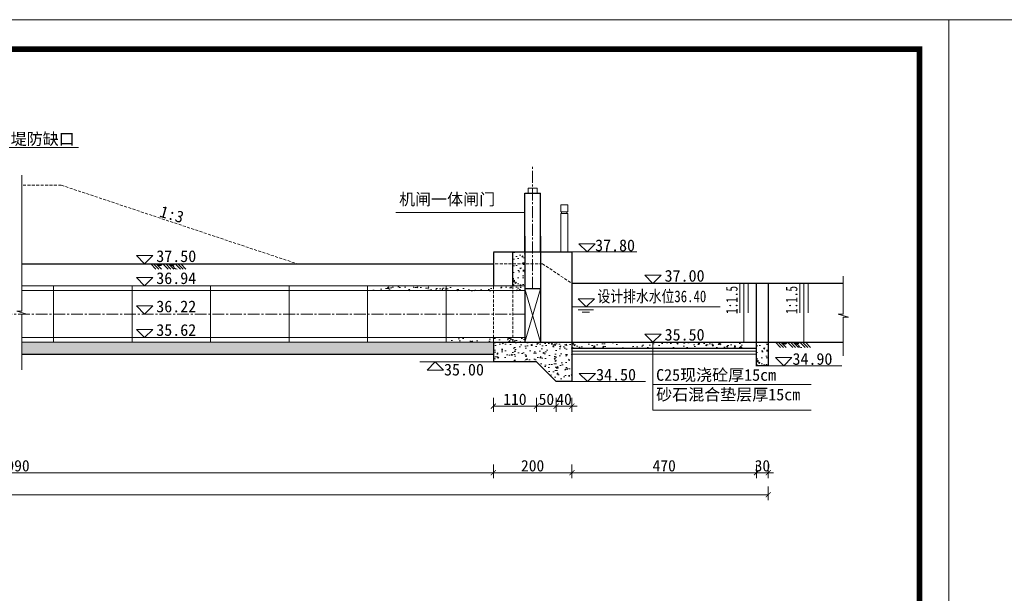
# Model space of a CAD drawing. Extents: x -27255 to 1448651, y 31034 to 8081248.
# Tile 125 of 198: x 583421 to 583672, y 3861651 to 3861797. Entities that reach past the tile are written whole.
import ezdxf

# ---------------------------------------------------------------- set-up
doc = ezdxf.new("R2010")
doc.units = 0
doc.header["$PDMODE"] = 32
doc.header["$PDSIZE"] = 0.2
doc.linetypes.add('CENTER2', pattern=[1.125, 0.75, -0.125, 0.125, -0.125])
doc.linetypes.add('HIDDEN', pattern=[0.375, 0.25, -0.125])
doc.layers.get('0').update_dxf_attribs({"linetype": 'CONTINUOUS'})
doc.layers.get('Defpoints').update_dxf_attribs({"linetype": 'CONTINUOUS'})
for name, color, linetype, lineweight in [('0.09折线', 6, 'CONTINUOUS', 9), ('0.09标注线', 3, 'CONTINUOUS', 9), ('0.13填充', 8, 'CONTINUOUS', 9), ('0.13文字', 3, 'CONTINUOUS', 13), ('0.30粗线', 7, 'CONTINUOUS', 30), ('0.30粗蓝', 4, 'CONTINUOUS', 30), ('图框', 7, 'CONTINUOUS', 20), ('地涵轮廓线', 130, 'CONTINUOUS', 35), ('细实线', 3, 'CONTINUOUS', 20), ('虚线', 251, 'HIDDEN', 15)]:
    doc.layers.add(name, color=color, linetype=linetype, lineweight=lineweight)
doc.styles.add('-仿宋_GB2312', font='FangSong_GB2312.ttf')
doc.styles.get("Standard").update_dxf_attribs({"font": 'rs.shx', "bigfont": 'hztxt.shx'})
doc.dimstyles.get("Standard").update_dxf_attribs({"dimtxt": 0.18, "dimasz": 0.18, "dimexe": 0.18, "dimexo": 0.0625, "dimgap": 0.09, "dimtad": 0, "dimtih": 1, "dimtoh": 1, "dimdec": 4, "dimzin": 0, "dimdsep": 46, "dimtxsty": 'Standard', "dimcen": 0.09, "dimadec": 0, "dimazin": 0, "dimtfac": 1, "dimtdec": 4, "dimtofl": 0, "dimtmove": 0, "dimatfit": 3, "dimfxl": 1, "dimtolj": 1, "dimtzin": 0, "dimarcsym": 0})
pattern_1 = [(50, (546665.112, 3873934.5744), (3.64369338, -0.3187817), [0.381, -4.191]), (355, (546665.112, 3873934.5744), (-0.70485652, 3.82113286), [0.3048, -3.3528]), (100.451, (546665.4158, 3873934.5478), (2.93885003, 3.50233376), [0.3238, -3.5618]), (46.1842, (546665.112, 3873935.5904), (5.4215808, -0.84084656), [0.5715, -6.2865]), (96.6356, (546665.564, 3873935.5203), (4.7480847, 4.9485111), [0.4857, -5.3427]), (351.184, (546665.112, 3873935.5904), (4.7480921, 4.94850236), [0.4572, -5.0292]), (21, (546665.62, 3873935.3364), (3.0322976, -2.04531037), [0.381, -4.191]), (326, (546665.62, 3873935.3364), (1.23604057, 3.68375932), [0.3048, -3.3528]), (71.4514, (546665.8728, 3873935.166), (4.2683298, 1.63845715), [0.3238, -3.5618]), (37.5, (546665.1121, 3873934.5744), (0.061772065, 1.691100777), [0, -3.31216, 0, -3.4036, 0, -3.3655]), (7.5, (546665.1121, 3873934.5744), (1.33639325, 2.0036115), [0, -1.94056, 0, -3.23596, 0, -1.2827]), (327.5, (546663.9793, 3873934.5744), (2.711811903, -0.11457488), [0, -1.27, 0, -3.9624, 0, -5.2578]), (317.5, (546663.4713, 3873934.5744), (2.96258363, 0.50852982), [0, -1.651, 0, -2.63144, 0, -3.7338])]
pattern_2 = [(50, (546665.1123, 3873934.474), (3.64369338, -0.3187817), [0.381, -4.191]), (355, (546665.1123, 3873934.474), (-0.70485652, 3.82113286), [0.3048, -3.3528]), (100.451, (546665.416, 3873934.4474), (2.93885003, 3.50233376), [0.3238, -3.5618]), (46.1842, (546665.1123, 3873935.49), (5.4215808, -0.84084656), [0.5715, -6.2865]), (96.6356, (546665.564, 3873935.42), (4.7480847, 4.9485111), [0.4857, -5.3427]), (351.184, (546665.1123, 3873935.49), (4.7480921, 4.94850236), [0.4572, -5.0292]), (21, (546665.6203, 3873935.236), (3.0322976, -2.04531037), [0.381, -4.191]), (326, (546665.6203, 3873935.236), (1.23604057, 3.68375932), [0.3048, -3.3528]), (71.4514, (546665.873, 3873935.0655), (4.2683298, 1.63845715), [0.3238, -3.5618]), (37.5, (546665.1123, 3873934.474), (0.061772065, 1.691100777), [0, -3.31216, 0, -3.4036, 0, -3.3655]), (7.5, (546665.1123, 3873934.474), (1.33639325, 2.0036115), [0, -1.94056, 0, -3.23596, 0, -1.2827]), (327.5, (546663.9794, 3873934.474), (2.711811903, -0.11457488), [0, -1.27, 0, -3.9624, 0, -5.2578]), (317.5, (546663.4714, 3873934.474), (2.96258363, 0.50852982), [0, -1.651, 0, -2.63144, 0, -3.7338])]
pattern_3 = [(50, (583545.9137, 3861714.6725), (2.7328, -0.2391), [0.2858, -3.1433]), (355, (583545.9137, 3861714.6725), (-0.5286, 2.8658), [0.2286, -2.5146]), (100.45, (583546.1415, 3861714.6525), (2.2041, 2.6268), [0.2429, -2.6713]), (46.18, (583545.9137, 3861715.4345), (4.0662, -0.6306), [0.4286, -4.7149]), (96.64, (583546.2526, 3861715.382), (3.561, 3.7114), [0.3643, -4.007]), (351.18, (583545.9137, 3861715.4345), (3.561, 3.7114), [0.343, -3.772]), (21, (583546.2947, 3861715.244), (2.2742, -1.534), [0.2858, -3.1433]), (326, (583546.2947, 3861715.244), (0.927, 2.7628), [0.2286, -2.5146]), (71.45, (583546.4842, 3861715.1161), (3.2012, 1.2288), [0.2429, -2.6713]), (37.5, (583545.9137, 3861714.6725), (0.04633, 1.26833), [0, -2.48412, 0, -2.5527, 0, -2.52413]), (7.5, (583545.9137, 3861714.6725), (1.0023, 1.5027), [0, -1.45542, 0, -2.42697, 0, -0.96203]), (327.5, (583545.0641, 3861714.6725), (2.03386, -0.08593), [0, -0.9525, 0, -2.9718, 0, -3.94335]), (317.5, (583544.6831, 3861714.6725), (2.22194, 0.3814), [0, -1.23825, 0, -1.97358, 0, -2.80035])]

# ---------------------------------------------------------------- blocks, each defined once
blk = doc.blocks.new('d4trtg')
at = {"lineweight": 0}
for p, q in [((653868.4, 3902577.3), (658071.2, 3902577.3)), ((658071.2, 3902577.3), (658071.2, 3899605.3))]:
    blk.add_line(p, q, dxfattribs=at)
at = {"lineweight": 0, "const_width": 10}
blk.add_lwpolyline([(654118.6, 3902527.3), (658021.2, 3902527.3), (658021.2, 3899655.4), (654118.6, 3899655.4)], close=True, dxfattribs=at)
blk = doc.blocks.new('_ARCHTICK')
at = {"color": 0, "linetype": 'ByBlock', "const_width": 0.15}
blk.add_lwpolyline([(-0.5, -0.5), (0.5, 0.5)], dxfattribs=at)
blk = doc.blocks.new('*D3691')
at = {"layer": '0.13文字', "color": 0, "lineweight": 9}
for p, q in [((583084.92, 3861677.74), (583084.92, 3861674.24)), ((583611.92, 3861677.74), (583611.92, 3861674.24)), ((583084.92, 3861675.64), (583611.92, 3861675.64))]:
    blk.add_line(p, q, dxfattribs=at)
at = {"layer": 'Defpoints', "color": 0, "lineweight": 13}
for p in [(583611.92, 3861708.47), (583084.92, 3861689.47), (583611.92, 3861675.64)]:
    blk.add_point(p, dxfattribs=at)
at = {"layer": '0.13文字', "color": 0, "lineweight": 9, "xscale": 1.3, "yscale": 1.3, "zscale": 1.3, "rotation": 180}
blk.add_blockref('_ARCHTICK', (583084.92, 3861675.64), dxfattribs=at)
at = {"layer": '0.13文字', "color": 0, "lineweight": 9, "xscale": 1.3, "yscale": 1.3, "zscale": 1.3}
blk.add_blockref('_ARCHTICK', (583611.92, 3861675.64), dxfattribs=at)
at = {"layer": '0.13文字', "color": 0, "lineweight": 13, "insert": (583348.42, 3861677.39), "char_height": 2.9, "attachment_point": 5, "style": '-仿宋_GB2312'}
blk.add_mtext('\\A1;6720', dxfattribs=at)
blk = doc.blocks.new('*D4317')
at = {"layer": '0.13文字', "color": 0, "lineweight": 9}
for p, q in [((583541.92, 3861700.3), (583541.92, 3861696.8)), ((583552.92, 3861700.3), (583552.92, 3861696.8)), ((583541.92, 3861698.2), (583552.92, 3861698.2))]:
    blk.add_line(p, q, dxfattribs=at)
at = {"layer": 'Defpoints', "color": 0, "lineweight": 13}
for p in [(583541.92, 3861709.47), (583552.92, 3861709.47), (583552.92, 3861698.2)]:
    blk.add_point(p, dxfattribs=at)
at = {"layer": '0.13文字', "color": 0, "lineweight": 9, "xscale": 1.3, "yscale": 1.3, "zscale": 1.3, "rotation": 180}
blk.add_blockref('_ARCHTICK', (583541.92, 3861698.2), dxfattribs=at)
at = {"layer": '0.13文字', "color": 0, "lineweight": 9, "xscale": 1.3, "yscale": 1.3, "zscale": 1.3}
blk.add_blockref('_ARCHTICK', (583552.92, 3861698.2), dxfattribs=at)
at = {"layer": '0.13文字', "color": 0, "lineweight": 13, "insert": (583547.42, 3861699.95), "char_height": 2.9, "attachment_point": 5, "style": '-仿宋_GB2312'}
blk.add_mtext('\\A1;110', dxfattribs=at)
blk = doc.blocks.new('*D4318')
at = {"layer": '0.13文字', "color": 0, "lineweight": 9}
for p, q in [((583552.92, 3861700.3), (583552.92, 3861696.8)), ((583557.92, 3861700.3), (583557.92, 3861696.8)), ((583552.92, 3861698.2), (583557.92, 3861698.2))]:
    blk.add_line(p, q, dxfattribs=at)
at = {"layer": 'Defpoints', "color": 0, "lineweight": 13}
for p in [(583552.92, 3861709.47), (583557.92, 3861704.47), (583557.92, 3861698.2)]:
    blk.add_point(p, dxfattribs=at)
at = {"layer": '0.13文字', "color": 0, "lineweight": 9, "xscale": 1.3, "yscale": 1.3, "zscale": 1.3, "rotation": 180}
blk.add_blockref('_ARCHTICK', (583552.92, 3861698.2), dxfattribs=at)
at = {"layer": '0.13文字', "color": 0, "lineweight": 9, "xscale": 1.3, "yscale": 1.3, "zscale": 1.3}
blk.add_blockref('_ARCHTICK', (583557.92, 3861698.2), dxfattribs=at)
at = {"layer": '0.13文字', "color": 0, "lineweight": 13, "insert": (583555.42, 3861699.95), "char_height": 2.9, "attachment_point": 5, "style": '-仿宋_GB2312'}
blk.add_mtext('\\A1;50', dxfattribs=at)
blk = doc.blocks.new('*D4319')
at = {"layer": '0.13文字', "color": 0, "lineweight": 9}
for p, q in [((583557.92, 3861700.3), (583557.92, 3861696.8)), ((583561.92, 3861700.3), (583561.92, 3861696.8)), ((583557.92, 3861698.2), (583556.62, 3861698.2)), ((583557.92, 3861698.2), (583561.92, 3861698.2)), ((583561.92, 3861698.2), (583563.22, 3861698.2))]:
    blk.add_line(p, q, dxfattribs=at)
at = {"layer": 'Defpoints', "color": 0, "lineweight": 13}
for p in [(583557.92, 3861704.47), (583561.92, 3861704.47), (583561.92, 3861698.2)]:
    blk.add_point(p, dxfattribs=at)
at = {"layer": '0.13文字', "color": 0, "lineweight": 9, "xscale": 1.3, "yscale": 1.3, "zscale": 1.3}
blk.add_blockref('_ARCHTICK', (583557.92, 3861698.2), dxfattribs=at)
at = {"layer": '0.13文字', "color": 0, "lineweight": 9, "xscale": 1.3, "yscale": 1.3, "zscale": 1.3, "rotation": 180}
blk.add_blockref('_ARCHTICK', (583561.92, 3861698.2), dxfattribs=at)
at = {"layer": '0.13文字', "color": 0, "lineweight": 13, "insert": (583559.92, 3861699.95), "char_height": 2.9, "attachment_point": 5, "style": '-仿宋_GB2312'}
blk.add_mtext('\\A1;40', dxfattribs=at)
blk = doc.blocks.new('*D4320')
at = {"layer": '0.13文字', "color": 0, "lineweight": 9}
for p, q in [((583297.92, 3861683.37), (583297.92, 3861679.87)), ((583541.92, 3861683.37), (583541.92, 3861679.87)), ((583297.92, 3861681.27), (583541.92, 3861681.27))]:
    blk.add_line(p, q, dxfattribs=at)
at = {"layer": 'Defpoints', "color": 0, "lineweight": 13}
for p in [(583297.92, 3861710.47), (583541.92, 3861709.47), (583541.92, 3861681.27)]:
    blk.add_point(p, dxfattribs=at)
at = {"layer": '0.13文字', "color": 0, "lineweight": 9, "xscale": 1.3, "yscale": 1.3, "zscale": 1.3, "rotation": 180}
blk.add_blockref('_ARCHTICK', (583297.92, 3861681.27), dxfattribs=at)
at = {"layer": '0.13文字', "color": 0, "lineweight": 9, "xscale": 1.3, "yscale": 1.3, "zscale": 1.3}
blk.add_blockref('_ARCHTICK', (583541.92, 3861681.27), dxfattribs=at)
at = {"layer": '0.13文字', "color": 0, "lineweight": 13, "insert": (583419.92, 3861683.02), "char_height": 2.9, "attachment_point": 5, "style": '-仿宋_GB2312'}
blk.add_mtext('\\A1;3990', dxfattribs=at)
blk = doc.blocks.new('*D4321')
at = {"layer": '0.13文字', "color": 0, "lineweight": 9}
for p, q in [((583541.92, 3861683.37), (583541.92, 3861679.87)), ((583561.92, 3861683.37), (583561.92, 3861679.87)), ((583541.92, 3861681.27), (583561.92, 3861681.27))]:
    blk.add_line(p, q, dxfattribs=at)
at = {"layer": 'Defpoints', "color": 0, "lineweight": 13}
for p in [(583541.92, 3861709.47), (583561.92, 3861704.47), (583561.92, 3861681.27)]:
    blk.add_point(p, dxfattribs=at)
at = {"layer": '0.13文字', "color": 0, "lineweight": 9, "xscale": 1.3, "yscale": 1.3, "zscale": 1.3, "rotation": 180}
blk.add_blockref('_ARCHTICK', (583541.92, 3861681.27), dxfattribs=at)
at = {"layer": '0.13文字', "color": 0, "lineweight": 9, "xscale": 1.3, "yscale": 1.3, "zscale": 1.3}
blk.add_blockref('_ARCHTICK', (583561.92, 3861681.27), dxfattribs=at)
at = {"layer": '0.13文字', "color": 0, "lineweight": 13, "insert": (583551.92, 3861683.02), "char_height": 2.9, "attachment_point": 5, "style": '-仿宋_GB2312'}
blk.add_mtext('\\A1;200', dxfattribs=at)
blk = doc.blocks.new('*D4322')
at = {"layer": '0.13文字', "color": 0, "lineweight": 9}
for p, q in [((583561.92, 3861683.37), (583561.92, 3861679.87)), ((583608.92, 3861683.37), (583608.92, 3861679.87)), ((583561.92, 3861681.27), (583608.92, 3861681.27))]:
    blk.add_line(p, q, dxfattribs=at)
at = {"layer": 'Defpoints', "color": 0, "lineweight": 13}
for p in [(583608.92, 3861708.47), (583561.92, 3861704.47), (583608.92, 3861681.27)]:
    blk.add_point(p, dxfattribs=at)
at = {"layer": '0.13文字', "color": 0, "lineweight": 9, "xscale": 1.3, "yscale": 1.3, "zscale": 1.3, "rotation": 180}
blk.add_blockref('_ARCHTICK', (583561.92, 3861681.27), dxfattribs=at)
at = {"layer": '0.13文字', "color": 0, "lineweight": 9, "xscale": 1.3, "yscale": 1.3, "zscale": 1.3}
blk.add_blockref('_ARCHTICK', (583608.92, 3861681.27), dxfattribs=at)
at = {"layer": '0.13文字', "color": 0, "lineweight": 13, "insert": (583585.42, 3861683.02), "char_height": 2.9, "attachment_point": 5, "style": '-仿宋_GB2312'}
blk.add_mtext('\\A1;470', dxfattribs=at)
blk = doc.blocks.new('*D4323')
at = {"layer": '0.13文字', "color": 0, "lineweight": 9}
for p, q in [((583608.92, 3861683.37), (583608.92, 3861679.87)), ((583611.92, 3861683.37), (583611.92, 3861679.87)), ((583608.92, 3861681.27), (583607.62, 3861681.27)), ((583608.92, 3861681.27), (583611.92, 3861681.27)), ((583611.92, 3861681.27), (583613.22, 3861681.27))]:
    blk.add_line(p, q, dxfattribs=at)
at = {"layer": 'Defpoints', "color": 0, "lineweight": 13}
for p in [(583608.92, 3861708.47), (583611.92, 3861708.47), (583611.92, 3861681.27)]:
    blk.add_point(p, dxfattribs=at)
at = {"layer": '0.13文字', "color": 0, "lineweight": 9, "xscale": 1.3, "yscale": 1.3, "zscale": 1.3}
blk.add_blockref('_ARCHTICK', (583608.92, 3861681.27), dxfattribs=at)
at = {"layer": '0.13文字', "color": 0, "lineweight": 9, "xscale": 1.3, "yscale": 1.3, "zscale": 1.3, "rotation": 180}
blk.add_blockref('_ARCHTICK', (583611.92, 3861681.27), dxfattribs=at)
at = {"layer": '0.13文字', "color": 0, "lineweight": 13, "insert": (583610.42, 3861683.02), "char_height": 2.9, "attachment_point": 5, "style": '-仿宋_GB2312'}
blk.add_mtext('\\A1;30', dxfattribs=at)

msp = doc.modelspace()

# ---------------------------------------------------------------- hatches: boundary and pattern name
at = {"layer": '0.13填充'}
h = msp.add_hatch(color=7, dxfattribs=at)
edge = h.paths.add_edge_path()
edge.add_ellipse((583457.08009, 3861734.61104), major_axis=(0, -0.73325), ratio=0.964264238, start_angle=-79.1227045, end_angle=79.1227045, ccw=False)
edge.add_line((583456.38574, 3861734.47267), (583457.77444, 3861734.47267))
h = msp.add_hatch(color=7, dxfattribs=at)
edge = h.paths.add_edge_path()
edge.add_ellipse((583460.19013, 3861734.61104), major_axis=(0, -0.73325), ratio=0.964264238, start_angle=-79.1227045, end_angle=79.1227045, ccw=False)
edge.add_line((583459.49579, 3861734.47267), (583460.88448, 3861734.47267))
h = msp.add_hatch(dxfattribs=at)
h.set_pattern_fill('AR-CONC', color=256, scale=0.02, style=0)
h.set_pattern_definition(pattern_2)
h.paths.add_polyline_path([(583531.21905, 3861727.57191), (583531.21905, 3861728.57191), (583511.21905, 3861728.57191), (583511.21905, 3861727.57191)])
h = msp.add_hatch(dxfattribs=at)
h.set_pattern_fill('AR-CONC', color=256, scale=0.02, style=0)
h.set_pattern_definition(pattern_2)
h.paths.add_polyline_path([(583546.21388, 3861727.57191), (583546.21388, 3861728.57191), (583531.21905, 3861728.57191), (583531.21905, 3861727.57191)])
h = msp.add_hatch(dxfattribs=at)
h.set_pattern_fill('AR-CONC', color=256, scale=0.015, style=0)
h.set_pattern_definition([(50, (583545.9139, 3861714.572), (2.73277, -0.2391), [0.28575, -3.14325]), (355, (583545.914, 3861714.572), (-0.52864, 2.86585), [0.2286, -2.5146]), (100.45, (583546.1416, 3861714.5522), (2.20414, 2.62675), [0.24285, -2.67135]), (46.184, (583545.914, 3861715.334), (4.0662, -0.6306), [0.4286, -4.7149]), (96.636, (583546.2527, 3861715.2815), (3.5611, 3.7114), [0.3643, -4.007]), (351.184, (583545.914, 3861715.334), (3.5611, 3.7114), [0.3429, -3.7719]), (21, (583546.2949, 3861715.1436), (2.27422, -1.534), [0.28575, -3.14325]), (326, (583546.295, 3861715.1436), (0.92703, 2.7628), [0.2286, -2.5146]), (71.451, (583546.4844, 3861715.0157), (3.20125, 1.22884), [0.24285, -2.67135]), (37.5, (583545.9139, 3861714.5721), (0.04633, 1.268326), [0, -2.48412, 0, -2.5527, 0, -2.52413]), (7.5, (583545.9139, 3861714.5721), (1.0023, 1.50271), [0, -1.45542, 0, -2.42697, 0, -0.96203]), (327.5, (583545.0643, 3861714.5721), (2.03386, -0.08593), [0, -0.9525, 0, -2.9718, 0, -3.94335]), (317.5, (583544.6833, 3861714.572), (2.22194, 0.3814), [0, -1.23825, 0, -1.97358, 0, -2.80035])])
h.paths.add_polyline_path([(583549.91893, 3861728.57191), (583545.91388, 3861728.57191), (583545.91388, 3861727.57191), (583549.91893, 3861727.57191)])
h = msp.add_hatch(dxfattribs=at)
h.set_pattern_fill('AR-CONC', color=256, scale=0.02, style=0)
h.set_pattern_definition(pattern_1)
h.paths.add_polyline_path([(583531.21889, 3861715.67229), (583531.21889, 3861714.67241), (583546.21373, 3861714.67246), (583546.21373, 3861715.67229)])
h = msp.add_hatch(dxfattribs=at)
h.set_pattern_fill('AR-CONC', color=256, scale=0.02, style=0)
h.set_pattern_definition(pattern_1)
h.paths.add_polyline_path([(583531.21889, 3861715.67229), (583531.21889, 3861714.67241), (583546.21373, 3861714.67246), (583546.21373, 3861715.67229)])
h = msp.add_hatch(dxfattribs=at)
h.set_pattern_fill('AR-CONC', color=256, scale=0.015, style=0)
h.set_pattern_definition(pattern_3)
h.paths.add_polyline_path([(583545.91373, 3861715.67229), (583545.91373, 3861714.47274), (583549.91878, 3861714.47275), (583549.91878, 3861715.67229)])
h = msp.add_hatch(dxfattribs=at)
h.set_pattern_fill('AR-CONC', color=256, scale=0.015, style=0)
h.set_pattern_definition(pattern_3)
h.paths.add_polyline_path([(583545.91373, 3861715.67229), (583545.91373, 3861714.47274), (583549.91878, 3861714.47275), (583549.91878, 3861715.67229)])
h = msp.add_hatch(color=7, dxfattribs=at)
edge = h.paths.add_edge_path()
edge.add_ellipse((583616.13605, 3861714.61148), major_axis=(0, -0.73325), ratio=0.964264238, start_angle=-79.1227045, end_angle=79.1227045, ccw=False)
edge.add_line((583615.4417, 3861714.47311), (583616.8304, 3861714.47311))
h = msp.add_hatch(color=7, dxfattribs=at)
edge = h.paths.add_edge_path()
edge.add_ellipse((583619.24609, 3861714.61148), major_axis=(0, -0.73325), ratio=0.964264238, start_angle=-79.1227045, end_angle=79.1227045, ccw=False)
edge.add_line((583618.55174, 3861714.47311), (583619.94044, 3861714.47311))
at = {"layer": '0.13文字', "lineweight": 13}
h = msp.add_hatch(dxfattribs=at)
h.set_pattern_fill('AR-CONC', color=256, scale=0.02, style=0)
h.set_pattern_definition([(50, (583546.919, 3861728.8706), (3.6437, -0.3188), [0.381, -4.191]), (355, (583546.919, 3861728.8706), (-0.7049, 3.8211), [0.3048, -3.3528]), (100.45, (583547.2226, 3861728.844), (2.9389, 3.5023), [0.3238, -3.5618]), (46.184, (583546.919, 3861729.8866), (5.4216, -0.8408), [0.5715, -6.2865]), (96.636, (583547.3707, 3861729.8165), (4.748, 4.9485), [0.4857, -5.3427]), (351.184, (583546.919, 3861729.8866), (4.748, 4.9485), [0.4572, -5.0292]), (21, (583547.427, 3861729.6326), (3.0323, -2.0453), [0.381, -4.191]), (326, (583547.427, 3861729.6326), (1.236, 3.6838), [0.3048, -3.3528]), (71.45, (583547.6796, 3861729.462), (4.2683, 1.6385), [0.3238, -3.5618]), (37.5, (583546.9189, 3861728.8706), (0.06177, 1.6911), [0, -3.31216, 0, -3.4036, 0, -3.3655]), (7.5, (583546.919, 3861728.8706), (1.3364, 2.0036), [0, -1.94056, 0, -3.23596, 0, -1.2827]), (327.5, (583545.7861, 3861728.8706), (2.71181, -0.11457), [0, -1.27, 0, -3.9624, 0, -5.2578]), (317.5, (583545.278, 3861728.8706), (2.9626, 0.50853), [0, -1.651, 0, -2.63144, 0, -3.7338])])
h.paths.add_polyline_path([(583546.91893, 3861728.87059), (583549.91886, 3861728.87057), (583549.91889, 3861734.47267), (583546.91893, 3861734.47267)])
h.paths.add_polyline_path([(583549.91889, 3861734.47267), (583549.91891, 3861737.47266), (583546.91893, 3861737.47266), (583546.91893, 3861734.47267)])
h = msp.add_hatch(dxfattribs=at)
h.set_pattern_fill('AR-CONC', color=256, scale=0.02, style=0)
h.set_pattern_definition([(50, (583421.859, 3861711.4726), (3.64369, -0.31878), [0.381, -4.191]), (355, (583421.859, 3861711.4726), (-0.70486, 3.82113), [0.3048, -3.3528]), (100.451, (583422.1626, 3861711.446), (2.93885, 3.50233), [0.3238, -3.5618]), (46.184, (583421.859, 3861712.4886), (5.42158, -0.84085), [0.5715, -6.2865]), (96.6356, (583422.311, 3861712.4186), (4.74808, 4.9485), [0.4857, -5.3427]), (351.184, (583421.859, 3861712.4886), (4.7481, 4.9485), [0.4572, -5.0292]), (21, (583422.367, 3861712.2346), (3.0323, -2.04531), [0.381, -4.191]), (326, (583422.367, 3861712.2346), (1.23604, 3.68376), [0.3048, -3.3528]), (71.4514, (583422.6196, 3861712.0642), (4.26833, 1.63846), [0.3238, -3.5618]), (37.5, (583421.859, 3861711.4726), (0.061772, 1.691101), [0, -3.31216, 0, -3.4036, 0, -3.3655]), (7.5, (583421.859, 3861711.4726), (1.336393, 2.003611), [0, -1.94056, 0, -3.23596, 0, -1.2827]), (327.5, (583420.7261, 3861711.4726), (2.711812, -0.114575), [0, -1.27, 0, -3.9624, 0, -5.2578]), (317.5, (583420.218, 3861711.4726), (2.962584, 0.50853), [0, -1.651, 0, -2.63144, 0, -3.7338])])
h.paths.add_polyline_path([(583541.91893, 3861714.47266), (583536.91893, 3861714.47267), (583421.85896, 3861714.47276), (583421.85896, 3861711.47275), (583541.91893, 3861711.47264)])
h = msp.add_hatch(dxfattribs=at)
h.set_pattern_fill('AR-CONC', color=256, scale=0.02, style=0)
h.set_pattern_definition([(50, (583536.919, 3861704.4723), (3.6437, -0.31878), [0.381, -4.191]), (355, (583536.919, 3861704.4723), (-0.70486, 3.82113), [0.3048, -3.3528]), (100.451, (583537.2226, 3861704.4457), (2.93885, 3.50233), [0.3238, -3.5618]), (46.184, (583536.919, 3861705.4883), (5.4216, -0.84085), [0.5715, -6.2865]), (96.636, (583537.3707, 3861705.418), (4.7481, 4.9485), [0.4857, -5.3427]), (351.184, (583536.919, 3861705.4883), (4.7481, 4.9485), [0.4572, -5.0292]), (21, (583537.427, 3861705.2343), (3.0323, -2.0453), [0.381, -4.191]), (326, (583537.427, 3861705.2343), (1.23604, 3.68376), [0.3048, -3.3528]), (71.451, (583537.6796, 3861705.064), (4.26833, 1.63846), [0.3238, -3.5618]), (37.5, (583536.9189, 3861704.4723), (0.06177, 1.6911), [0, -3.31216, 0, -3.4036, 0, -3.3655]), (7.5, (583536.919, 3861704.4723), (1.33639, 2.00361), [0, -1.94056, 0, -3.23596, 0, -1.2827]), (327.5, (583535.7861, 3861704.4723), (2.71181, -0.114575), [0, -1.27, 0, -3.9624, 0, -5.2578]), (317.5, (583535.278, 3861704.4723), (2.96258, 0.50853), [0, -1.651, 0, -2.63144, 0, -3.7338])])
h.paths.add_polyline_path([(583541.91893, 3861714.47266), (583541.91893, 3861709.47229), (583552.91878, 3861709.47229), (583557.91878, 3861704.47229), (583561.91893, 3861704.47229), (583561.91893, 3861714.47267), (583549.91893, 3861714.47267), (583549.91878, 3861714.47263)])
h = msp.add_hatch(dxfattribs=at)
h.set_pattern_fill('AR-CONC', color=256, scale=0.02, style=0)
h.set_pattern_definition([(50, (583561.919, 3861712.9727), (3.6437, -0.31878), [0.381, -4.191]), (355, (583561.919, 3861712.9727), (-0.70486, 3.82113), [0.3048, -3.3528]), (100.451, (583562.2226, 3861712.946), (2.93885, 3.50233), [0.3238, -3.5618]), (46.184, (583561.919, 3861713.9887), (5.4216, -0.84085), [0.5715, -6.2865]), (96.636, (583562.3707, 3861713.9186), (4.7481, 4.9485), [0.4857, -5.3427]), (351.184, (583561.919, 3861713.9887), (4.7481, 4.9485), [0.4572, -5.0292]), (21, (583562.427, 3861713.7347), (3.0323, -2.04531), [0.381, -4.191]), (326, (583562.427, 3861713.7347), (1.23604, 3.68376), [0.3048, -3.3528]), (71.451, (583562.6796, 3861713.5642), (4.26833, 1.63846), [0.3238, -3.5618]), (37.5, (583561.9189, 3861712.9727), (0.061772, 1.6911), [0, -3.31216, 0, -3.4036, 0, -3.3655]), (7.5, (583561.919, 3861712.9727), (1.33639, 2.00361), [0, -1.94056, 0, -3.23596, 0, -1.2827]), (327.5, (583560.7861, 3861712.9727), (2.71181, -0.114575), [0, -1.27, 0, -3.9624, 0, -5.2578]), (317.5, (583560.278, 3861712.9727), (2.96258, 0.50853), [0, -1.651, 0, -2.63144, 0, -3.7338])])
h.paths.add_polyline_path([(583605.91893, 3861714.47267), (583561.91893, 3861714.47267), (583561.91893, 3861712.97266), (583605.91893, 3861712.97266)])
h = msp.add_hatch(dxfattribs=at)
h.set_pattern_fill('AR-CONC', color=256, scale=0.02, style=0)
h.set_pattern_definition([(50, (583608.919, 3861708.4727), (3.6437, -0.3188), [0.381, -4.191]), (355, (583608.919, 3861708.4727), (-0.7049, 3.8211), [0.3048, -3.3528]), (100.45, (583609.2226, 3861708.446), (2.9389, 3.5023), [0.3238, -3.5618]), (46.18, (583608.919, 3861709.4887), (5.4216, -0.841), [0.5715, -6.2865]), (96.64, (583609.3707, 3861709.4186), (4.748, 4.9485), [0.4857, -5.3427]), (351.18, (583608.919, 3861709.4887), (4.748, 4.9485), [0.4572, -5.0292]), (21, (583609.427, 3861709.2347), (3.0323, -2.0453), [0.381, -4.191]), (326, (583609.427, 3861709.2347), (1.236, 3.6838), [0.3048, -3.3528]), (71.45, (583609.6796, 3861709.0642), (4.2683, 1.6385), [0.3238, -3.5618]), (37.5, (583608.9189, 3861708.4727), (0.06177, 1.6911), [0, -3.31216, 0, -3.4036, 0, -3.3655]), (7.5, (583608.919, 3861708.4727), (1.3364, 2.0036), [0, -1.94056, 0, -3.23596, 0, -1.2827]), (327.5, (583607.7861, 3861708.4727), (2.7118, -0.11457), [0, -1.27, 0, -3.9624, 0, -5.2578]), (317.5, (583607.278, 3861708.4727), (2.9626, 0.5085), [0, -1.651, 0, -2.63144, 0, -3.7338])])
h.paths.add_polyline_path([(583611.91893, 3861714.47267), (583608.91893, 3861714.47267), (583608.91893, 3861708.47267), (583611.91893, 3861708.47267)])

# ---------------------------------------------------------------- linework, layer by layer
at = {"layer": '0.09折线', "color": 4}
for p, q in [((583559.06428, 3861747.67267), (583559.06428, 3861749.47267)), ((583559.06428, 3861749.47267), (583560.86428, 3861749.47267)), ((583559.06428, 3861747.67267), (583559.06428, 3861749.47267)), ((583559.06428, 3861749.47267), (583560.86428, 3861749.47267)), ((583559.06428, 3861747.67267), (583559.06428, 3861749.47267)), ((583559.06428, 3861749.47267), (583560.86428, 3861749.47267)), ((583560.86428, 3861747.67267), (583560.86428, 3861749.47267)), ((583560.86428, 3861747.67267), (583560.86428, 3861749.47267)), ((583560.86428, 3861747.67267), (583560.86428, 3861749.47267)), ((583559.06428, 3861747.67267), (583560.86428, 3861747.67267)), ((583559.06428, 3861747.67267), (583560.86428, 3861747.67267)), ((583559.06428, 3861747.67267), (583560.86428, 3861747.67267)), ((583559.06428, 3861747.27267), (583560.86428, 3861747.27267)), ((583559.06428, 3861747.27267), (583559.06428, 3861737.47267)), ((583559.06428, 3861747.27267), (583560.86428, 3861747.27267)), ((583559.06428, 3861747.27267), (583559.06428, 3861737.47267)), ((583559.06428, 3861747.27267), (583560.86428, 3861747.27267)), ((583559.06428, 3861747.27267), (583559.06428, 3861737.47267)), ((583559.26428, 3861747.27267), (583559.26428, 3861747.67267)), ((583559.26428, 3861747.27267), (583559.26428, 3861747.67267)), ((583559.26428, 3861747.27267), (583559.26428, 3861747.67267)), ((583560.66428, 3861747.27267), (583560.66428, 3861747.67267)), ((583560.66428, 3861747.27267), (583560.66428, 3861747.67267)), ((583560.66428, 3861747.27267), (583560.66428, 3861747.67267)), ((583560.86428, 3861737.47267), (583560.86428, 3861747.27267)), ((583560.86428, 3861737.47267), (583560.86428, 3861747.27267)), ((583560.86428, 3861737.47267), (583560.86428, 3861747.27267))]:
    msp.add_line(p, q, dxfattribs=at)
at = {"layer": '0.09标注线'}
for p, q in [((583417.57803, 3861764.04239), (583436.29949, 3861764.04239)), ((583517.05549, 3861747.52184), (583549.91891, 3861747.52184)), ((583453.13924, 3861734.47223), (583451.05924, 3861736.55223)), ((583455.21924, 3861736.55223), (583451.05924, 3861736.55223)), ((583455.21924, 3861736.55223), (583453.13924, 3861734.47223)), ((583453.1393, 3861728.87192), (583451.0593, 3861730.95192)), ((583455.2193, 3861730.95192), (583451.0593, 3861730.95192)), ((583455.2193, 3861730.95192), (583453.1393, 3861728.87192)), ((583582.56473, 3861729.47267, -5.8678), (583580.48473, 3861731.55267, -5.8678)), ((583584.64473, 3861731.55267, -5.8678), (583580.48473, 3861731.55267, -5.8678)), ((583584.64473, 3861731.55267, -5.8678), (583582.56473, 3861729.47267, -5.8678)), ((583565.57836, 3861723.47267), (583563.49836, 3861725.55267)), ((583567.65836, 3861725.55267), (583563.49836, 3861725.55267)), ((583567.65836, 3861725.55267), (583565.57836, 3861723.47267)), ((583453.13924, 3861721.67193), (583451.05924, 3861723.75193)), ((583455.21924, 3861723.75193), (583451.05924, 3861723.75193)), ((583455.21924, 3861723.75193), (583453.13924, 3861721.67193)), ((583562.1931, 3861723.47267), (583599.70958, 3861723.47267)), ((583563.485, 3861722.72679), (583567.41689, 3861722.72679)), ((583564.51342, 3861722.12582), (583565.45094, 3861722.12582)), ((583566.38847, 3861722.12582), (583565.45094, 3861722.12582)), ((583453.139, 3861715.67192), (583451.059, 3861717.75192)), ((583455.219, 3861717.75192), (583451.059, 3861717.75192)), ((583455.219, 3861717.75192), (583453.139, 3861715.67192)), ((583582.56473, 3861714.47267, -5.8678), (583580.48473, 3861716.55267, -5.8678)), ((583584.64473, 3861716.55267, -5.8678), (583580.48473, 3861716.55267, -5.8678)), ((583582.55423, 3861697.19657), (583582.55423, 3861714.47267)), ((583584.64473, 3861716.55267, -5.8678), (583582.56473, 3861714.47267, -5.8678)), ((583561.91893, 3861712.22266), (583608.91893, 3861712.22266)), ((583523.19309, 3861709.47227), (583541.91893, 3861709.47227)), ((583525.04783, 3861707.38714), (583527.13296, 3861709.47227)), ((583527.13296, 3861709.47227), (583529.21809, 3861707.38714)), ((583561.91893, 3861711.47266), (583608.91893, 3861711.47266)), ((583613.77367, 3861710.5578), (583615.8588, 3861708.47267)), ((583617.94394, 3861710.5578), (583613.77367, 3861710.5578)), ((583615.8588, 3861708.47267), (583617.94394, 3861710.5578)), ((583529.21809, 3861707.38714), (583525.04783, 3861707.38714)), ((583563.77352, 3861706.55742), (583565.85865, 3861704.47229)), ((583567.94378, 3861706.55742), (583563.77352, 3861706.55742)), ((583565.85865, 3861704.47229), (583567.94378, 3861706.55742)), ((583611.91893, 3861708.47267), (583630.64478, 3861708.47267)), ((583561.91878, 3861704.47229), (583580.64462, 3861704.47229)), ((583582.55423, 3861703.72656), (583622.81753, 3861703.72656)), ((583582.55423, 3861697.19657), (583622.81753, 3861697.19657))]:
    msp.add_line(p, q, dxfattribs=at)
at = {"layer": '0.09标注线', "color": 4, "lineweight": 15}
for p, q in [((583421.85896, 3861728.8716), (583549.91893, 3861728.87057)), ((583421.85896, 3861727.6716), (583549.91893, 3861727.67057)), ((583421.85896, 3861715.6716), (583549.91893, 3861715.67057)), ((583421.85896, 3861714.47276), (583549.91893, 3861714.47267))]:
    msp.add_line(p, q, dxfattribs=at)
at = {"layer": '0.09标注线', "color": 7, "lineweight": 15}
for p, q in [((583429.91889, 3861728.87311), (583429.91889, 3861714.47325)), ((583449.91889, 3861728.87311), (583449.91889, 3861714.47325)), ((583469.91889, 3861728.87311), (583469.91889, 3861714.47325)), ((583489.91889, 3861728.87311), (583489.91889, 3861714.47325)), ((583509.91889, 3861728.87311), (583509.91889, 3861714.47325)), ((583529.91889, 3861728.87311), (583529.91889, 3861714.47325))]:
    msp.add_line(p, q, dxfattribs=at)
at = {"layer": '0.13文字', "linetype": 'Continuous', "lineweight": 13}
msp.add_line((582175.00285, 3861796.625), (587865.89025, 3861796.625), dxfattribs=at)
at = {"layer": '0.13文字', "lineweight": 13}
msp.add_lwpolyline([(583550.75527, 3861752.47264), (583553.08255, 3861752.47264), (583553.08255, 3861753.74501), (583550.75527, 3861753.74501)], close=True, dxfattribs=at)
at = {"layer": '0.30粗线'}
for p, q in [((583549.91891, 3861752.47266), (583553.91891, 3861752.47266)), ((583549.91893, 3861737.47266), (583549.91893, 3861752.47266)), ((583553.91893, 3861737.47266), (583553.91893, 3861752.47266)), ((583549.91893, 3861741.47266), (583549.91878, 3861714.47267)), ((583553.91893, 3861741.47266), (583553.91893, 3861714.47267)), ((583541.91893, 3861737.47266), (583561.91893, 3861737.47266)), ((583541.91893, 3861737.37229), (583541.91893, 3861728.77191)), ((583546.91893, 3861728.77191), (583546.91893, 3861737.47266)), ((583561.91893, 3861737.47266), (583561.91878, 3861704.47229)), ((583421.85896, 3861734.47267), (583491.91893, 3861734.47267)), ((583491.91893, 3861734.47267), (583541.91893, 3861734.47267)), ((583631.01685, 3861729.47267), (583561.91893, 3861729.47267)), ((583608.91893, 3861708.47267), (583608.91893, 3861729.47267)), ((583611.91893, 3861729.47267), (583611.91893, 3861708.47267)), ((583541.91893, 3861714.47267), (583549.91878, 3861714.47263)), ((583541.91893, 3861714.47265), (583541.91893, 3861709.47227)), ((583549.91893, 3861714.47267), (583631.01685, 3861714.47267)), ((583561.91893, 3861712.97266), (583608.91893, 3861712.97266)), ((583421.85896, 3861711.47275), (583541.91893, 3861711.47264)), ((583552.91878, 3861709.47229), (583541.91893, 3861709.47229)), ((583557.91878, 3861704.47229), (583552.91878, 3861709.47229)), ((583611.91893, 3861708.47267), (583608.91893, 3861708.47267)), ((583561.91878, 3861704.47229), (583557.91878, 3861704.47229))]:
    msp.add_line(p, q, dxfattribs=at)
at = {"layer": '0.30粗蓝', "ltscale": 80}
for p, q in [((583553.91893, 3861728.11782), (583549.91893, 3861728.11782)), ((583549.91878, 3861715.67229), (583549.91878, 3861714.47275)), ((583549.91878, 3861715.67229), (583549.91878, 3861714.47275))]:
    msp.add_line(p, q, dxfattribs=at)
at = {"layer": '地涵轮廓线', "lineweight": 9}
for p, q in [((583553.91893, 3861728.11782), (583549.91878, 3861714.47275)), ((583549.91893, 3861728.11782), (583553.91893, 3861714.47267))]:
    msp.add_line(p, q, dxfattribs=at)
at = {"layer": '细实线', "color": 1, "linetype": 'CENTER2', "lineweight": 13, "ltscale": 4}
for p, q in [((583551.91893, 3861728.11782), (583551.91893, 3861759.55415)), ((583549.91893, 3861721.67193), (583284.91894, 3861721.67193))]:
    msp.add_line(p, q, dxfattribs=at)
at = {"layer": '细实线', "color": 3, "lineweight": 15}
for p, q in [((583421.85896, 3861757.03014), (583421.85896, 3861722.40524)), ((583563.69997, 3861739.5578), (583565.7851, 3861737.47266)), ((583567.87023, 3861739.5578), (583563.69997, 3861739.5578)), ((583565.7851, 3861737.47266), (583567.87023, 3861739.5578)), ((583561.91893, 3861737.47266), (583578.49183, 3861737.47266)), ((583604.70888, 3861729.47267, -0.13492), (583604.70888, 3861721.97267, -0.13492)), ((583605.72758, 3861729.47267, -0.13492), (583605.72758, 3861714.47267, -0.13492)), ((583606.81427, 3861729.47267, 0), (583606.81427, 3861721.97267, 0.31754)), ((583619.93867, 3861729.47267, -0.13492), (583619.93867, 3861721.97267, -0.13492)), ((583620.95737, 3861729.47267, -0.13492), (583620.95737, 3861714.47267, -0.13492)), ((583622.04407, 3861729.47267, 0), (583622.04407, 3861721.97267, 0.31754)), ((583631.01685, 3861731.32184), (583631.01685, 3861721.60475)), ((583420.55395, 3861722.40524), (583421.85896, 3861722.40524)), ((583423.16397, 3861721.67193), (583420.55395, 3861722.40524)), ((583421.85896, 3861721.67193), (583421.85896, 3861707.46216)), ((583421.85896, 3861721.67193), (583423.16397, 3861721.67193)), ((583629.71184, 3861721.60475), (583631.01685, 3861721.60475)), ((583632.32186, 3861720.87143), (583629.71184, 3861721.60475)), ((583631.01685, 3861720.87143), (583631.01685, 3861711.02531)), ((583631.01685, 3861720.87143), (583632.32186, 3861720.87143))]:
    msp.add_line(p, q, dxfattribs=at)
at = {"layer": '细实线', "color": 7, "ltscale": 5}
for p, q in [((583454.6705, 3861734.47267), (583456.01152, 3861733.13165)), ((583455.3801, 3861734.47267), (583456.72112, 3861733.13165)), ((583456.08969, 3861734.47267), (583457.43071, 3861733.13165)), ((583457.78054, 3861734.47267), (583459.12157, 3861733.13165)), ((583458.49014, 3861734.47267), (583459.83116, 3861733.13165)), ((583459.19974, 3861734.47267), (583460.54076, 3861733.13165)), ((583460.89059, 3861734.47267), (583462.23161, 3861733.13165)), ((583461.60018, 3861734.47267), (583462.94121, 3861733.13165)), ((583462.30978, 3861734.47267), (583463.6508, 3861733.13165)), ((583613.72646, 3861714.47311, -5.8678), (583615.06748, 3861713.13209, -5.8678)), ((583614.43605, 3861714.47311, -5.8678), (583615.77708, 3861713.13209, -5.8678)), ((583615.14565, 3861714.47311, -5.8678), (583616.48667, 3861713.13209, -5.8678)), ((583616.8365, 3861714.47311, -5.8678), (583618.17752, 3861713.13209, -5.8678)), ((583617.5461, 3861714.47311, -5.8678), (583618.88712, 3861713.13209, -5.8678)), ((583618.25569, 3861714.47311, -5.8678), (583619.59672, 3861713.13209, -5.8678)), ((583619.94655, 3861714.47311, -5.8678), (583621.28757, 3861713.13209, -5.8678)), ((583620.65614, 3861714.47311, -5.8678), (583621.99716, 3861713.13209, -5.8678)), ((583621.36574, 3861714.47311, -5.8678), (583622.70676, 3861713.13209, -5.8678))]:
    msp.add_line(p, q, dxfattribs=at)
at = {"layer": '细实线', "color": 7, "lineweight": 20, "ltscale": 5, "start_tangent": (0.999064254, 0.043250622), "end_tangent": (0.999505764, -0.031436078)}
for points in [[(583460.22081, 3861733.88125), (583460.52165, 3861733.76509), (583460.599, 3861733.6365), (583460.63754, 3861733.46288), (583460.77059, 3861733.3019), (583460.96975, 3861733.20115), (583461.39059, 3861733.13165)], [(583619.27677, 3861713.8817, -5.8678), (583619.57761, 3861713.76553, -5.8678), (583619.65496, 3861713.63694, -5.8678), (583619.6935, 3861713.46333, -5.8678), (583619.82655, 3861713.30235, -5.8678), (583620.02571, 3861713.20159, -5.8678), (583620.44655, 3861713.13209, -5.8678)]]:
    msp.add_spline(points, degree=3, dxfattribs=at)
at = {"layer": '虚线', "color": 8, "lineweight": 15, "ltscale": 3}
for p, q in [((583431.91893, 3861754.47267), (583421.85896, 3861754.47267)), ((583431.91893, 3861754.47267), (583491.91893, 3861734.47267)), ((583554.41893, 3861734.47267), (583541.91893, 3861734.47267)), ((583554.41893, 3861734.47267), (583561.91893, 3861729.47267)), ((583541.91893, 3861728.77191), (583541.91893, 3861714.47267)), ((583546.91893, 3861728.77191), (583546.91893, 3861714.37235))]:
    msp.add_line(p, q, dxfattribs=at)

# ---------------------------------------------------------------- block references
at = {"layer": '图框', "xscale": 0.1501499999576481, "yscale": 0.1501500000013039, "zscale": 0.15015}
msp.add_blockref('d4trtg', (484848.52942, 3275824.63796), dxfattribs=at)

# ---------------------------------------------------------------- texts
at = {"layer": '0.09标注线', "style": '-仿宋_GB2312', "width": 0.8}
msp.add_text('设计排水水位36.40', height=2.99, dxfattribs=at).set_placement((583568.42364, 3861724.67917))
at = {"layer": '0.09标注线', "char_height": 2.99, "attachment_point": 3, "style": '-仿宋_GB2312'}
for s, insert, width in [('机闸一体闸门', (583542.38058, 3861752.37123), 34.6959399), ('37.50', (583466.26615, 3861737.89707), 22.1962377), ('36.94', (583466.2662, 3861732.29676), 22.1962377), ('37.00', (583595.69164, 3861732.89751, -5.8678), 22.1962377), ('36.22', (583466.26615, 3861725.09677), 22.1962377), ('35.62', (583466.2659, 3861719.09676), 22.1962377), ('35.50', (583595.69164, 3861717.89751, -5.8678), 22.1962377)]:
    msp.add_mtext(s, dxfattribs=dict(at, insert=insert, width=width))
at = {"layer": '0.09标注线', "insert": (583583.36218, 3861707.65237, 6.56965), "char_height": 2.99, "attachment_point": 1, "style": '-仿宋_GB2312'}
msp.add_mtext('C25现浇砼厚15cm\\P砂石混合垫层厚15cm', dxfattribs=at)
at = {"layer": '0.13文字', "linetype": 'Continuous', "lineweight": 13, "style": '-仿宋_GB2312'}
msp.add_text('堤防缺口', height=2.99, dxfattribs=at).set_placement((583419.02306, 3861764.76611))
msp.add_text('1:3', height=2.99, rotation=343.7470877, dxfattribs=at).set_placement((583456.73136, 3861746.48369))
at = {"layer": '细实线', "color": 3, "lineweight": 15, "char_height": 2.99, "width": 2.99, "attachment_point": 3, "style": '-仿宋_GB2312'}
for s, insert in [('37.80', (583577.99043, 3861740.65558)), ('34.90', (583628.24923, 3861711.7259)), ('35.00', (583539.52338, 3861709.00932)), ('34.50', (583578.24907, 3861707.72552))]:
    msp.add_mtext(s, dxfattribs=dict(at, insert=insert))
at = {"layer": '细实线', "color": 3, "lineweight": 15, "char_height": 2.99, "width": 22.1962377, "attachment_point": 9, "rotation": 90, "style": '-仿宋_GB2312'}
for insert in [(583604.15664, 3861728.81702, 0.30118), (583619.38643, 3861728.81702, 0.30118)]:
    msp.add_mtext('{\\W0.7;1:1.5}', dxfattribs=dict(at, insert=insert))

# ---------------------------------------------------------------- dimensions: what is measured, and where the dimension line sits
at = {"layer": '0.13文字', "lineweight": 13}
for base, p1, p2, text, picture, middle in [((583541.91893, 3861681.27028), (583297.91895, 3861710.47269), (583541.91893, 3861709.47227), '3990', '*D4320', (583419.91894, 3861683.02028)), ((583611.91893, 3861675.64131), (583084.91894, 3861689.47267), (583611.91893, 3861708.47267), '6720', '*D3691', (583348.41894, 3861677.39131))]:
    dim = msp.add_linear_dim(base=base, p1=p1, p2=p2, text=text, dimstyle='Standard', override={"dimtxt": 2.9, "dimasz": 1.3, "dimexe": 1.4, "dimexo": 1.8, "dimgap": 0.3, "dimtad": 1, "dimtih": 0, "dimtoh": 0, "dimdec": 0, "dimlfac": 10, "dimtxsty": '-仿宋_GB2312', "dimblk": 'ARCHTICK', "dimtdec": 0, "dimtix": 1, "dimtofl": 1, "dimtmove": 2, "dimfxl": 2.1, "dimfxlon": 1, "dimlwd": 9, "dimlwe": 9}, dxfattribs=at)
    dim.commit()
    dim.dimension.update_dxf_attribs({"geometry": picture, "text_midpoint": middle})
for base, p1, p2, picture, middle in [((583552.91878, 3861698.20115), (583541.91893, 3861709.47227), (583552.91878, 3861709.47229), '*D4317', (583547.41885, 3861699.95115)), ((583561.91878, 3861681.27028), (583541.91893, 3861709.47227), (583561.91878, 3861704.47229), '*D4321', (583551.91885, 3861683.02028)), ((583557.91878, 3861698.20115), (583552.91878, 3861709.47229), (583557.91878, 3861704.47229), '*D4318', (583555.41878, 3861699.95115)), ((583608.91893, 3861681.27028), (583561.91878, 3861704.47229), (583608.91893, 3861708.47267), '*D4322', (583585.41885, 3861683.02028)), ((583611.91893, 3861681.27028), (583608.91893, 3861708.47267), (583611.91893, 3861708.47267), '*D4323', (583610.41893, 3861683.02028)), ((583561.91878, 3861698.20115), (583557.91878, 3861704.47229), (583561.91878, 3861704.47229), '*D4319', (583559.91878, 3861699.95115))]:
    dim = msp.add_linear_dim(base=base, p1=p1, p2=p2, dimstyle='Standard', override={"dimtxt": 2.9, "dimasz": 1.3, "dimexe": 1.4, "dimexo": 1.8, "dimgap": 0.3, "dimtad": 1, "dimtih": 0, "dimtoh": 0, "dimdec": 0, "dimlfac": 10, "dimtxsty": '-仿宋_GB2312', "dimblk": 'ARCHTICK', "dimtdec": 0, "dimtix": 1, "dimtofl": 1, "dimtmove": 2, "dimfxl": 2.1, "dimfxlon": 1, "dimlwd": 9, "dimlwe": 9}, dxfattribs=at)
    dim.commit()
    dim.dimension.update_dxf_attribs({"geometry": picture, "text_midpoint": middle})

doc.saveas('drawing.dxf')
